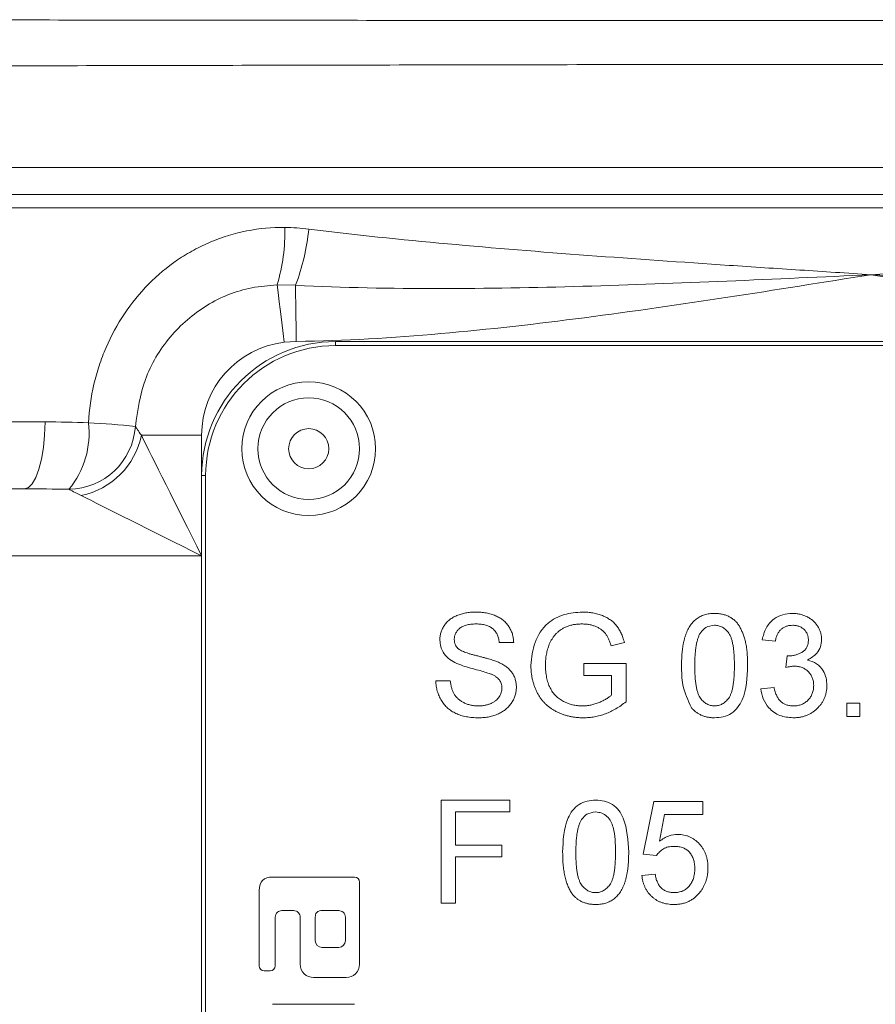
# Model space of a CAD drawing. Header units: millimetres. Extents: x -1 to 774, y -144 to 719.
# Tile 35 of 38: x 650 to 682, y 606 to 643. Entities that reach past the tile are written whole.
import ezdxf

# ---------------------------------------------------------------- set-up
doc = ezdxf.new("R2010")
doc.units = ezdxf.units.MM

msp = doc.modelspace()

# ---------------------------------------------------------------- linework, layer by layer
at = {"color": 7, "linetype": 'Continuous', "lineweight": 15}
for p, q in [((637.746, 637.287), (725.55, 637.287)), ((637.966, 636.287), (725.33, 636.287)), ((725.55, 635.787), (637.746, 635.787)), ((660.154, 632.892), (659.468, 632.907)), ((660.184, 630.792), (659.728, 630.762)), ((661.648, 630.787), (661.648, 630.637)), ((661.648, 630.787), (701.648, 630.787)), ((661.648, 630.787), (661.648, 630.787)), ((701.648, 630.637), (661.648, 630.637)), ((660.648, 629.287), (660.648, 629.287)), ((637.746, 627.787), (650.797, 627.787)), ((654.398, 627.287), (656.648, 627.287)), ((656.648, 625.787), (656.798, 625.787)), ((656.648, 585.787), (656.648, 625.787)), ((656.648, 625.787), (656.648, 585.787)), ((656.648, 625.787), (656.648, 625.787)), ((656.798, 625.787), (656.798, 585.787)), ((606.648, 625.287), (650.025, 625.287)), ((660.648, 624.287), (660.648, 624.287)), ((656.648, 622.787), (606.648, 622.787)), ((670.859, 620.242), (670.859, 620.242)), ((675.804, 620.193), (675.804, 620.193)), ((666.086, 619.667), (666.086, 619.667)), ((675.292, 619.929), (675.292, 619.929)), ((678.08, 619.6), (677.587, 619.65)), ((679.808, 619.658), (679.808, 619.658)), ((666.224, 619.327), (666.224, 619.327)), ((668.307, 619.551), (667.764, 619.551)), ((669.635, 619.482), (669.635, 619.482)), ((672.44, 619.552), (671.943, 619.427)), ((672.44, 619.552), (671.943, 619.427)), ((672.44, 619.552), (672.44, 619.552)), ((678.471, 618.613), (678.522, 619.057)), ((679.283, 618.895), (679.283, 618.895)), ((667.738, 618.811), (667.738, 618.811)), ((669.492, 618.713), (669.492, 618.713)), ((670.923, 618.761), (672.503, 618.761)), ((670.923, 618.317), (670.923, 618.761)), ((672.503, 618.761), (672.503, 617.337)), ((672.503, 618.761), (672.503, 617.337)), ((672.503, 618.761), (672.503, 618.761)), ((675.07, 618.687), (675.07, 618.687)), ((671.96, 618.317), (670.923, 618.317)), ((671.96, 617.587), (671.96, 618.317)), ((665.395, 618.12), (665.938, 618.12)), ((668.406, 617.88), (668.406, 617.88)), ((677.537, 617.823), (678.031, 617.873)), ((680.005, 617.945), (680.005, 617.945)), ((672.503, 617.337), (672.503, 617.337)), ((675.81, 617.182), (675.81, 617.182)), ((680.746, 617.28), (681.239, 617.28)), ((680.746, 616.787), (680.746, 617.28)), ((681.239, 617.28), (681.239, 616.787)), ((681.239, 617.28), (681.239, 616.787)), ((681.239, 617.28), (681.239, 617.28)), ((681.239, 616.787), (680.746, 616.787)), ((681.239, 616.787), (681.239, 616.787)), ((665.593, 613.664), (668.159, 613.664)), ((665.593, 609.814), (665.593, 613.664)), ((668.159, 613.664), (668.159, 613.22)), ((668.159, 613.664), (668.159, 613.22)), ((668.159, 613.664), (668.159, 613.664)), ((673.145, 611.641), (673.539, 613.615)), ((673.539, 613.615), (675.366, 613.615)), ((675.366, 613.615), (675.366, 613.122)), ((675.366, 613.615), (675.366, 613.122)), ((675.366, 613.615), (675.366, 613.615)), ((666.136, 613.22), (666.136, 611.986)), ((668.159, 613.22), (666.136, 613.22)), ((666.136, 613.22), (666.136, 611.986)), ((666.136, 613.22), (666.136, 613.22)), ((668.159, 613.22), (668.159, 613.22)), ((671.362, 613.22), (671.362, 613.22)), ((673.943, 613.122), (673.747, 612.124)), ((673.943, 613.122), (673.747, 612.124)), ((675.366, 613.122), (673.943, 613.122)), ((673.943, 613.122), (673.943, 613.122)), ((675.366, 613.122), (675.366, 613.122)), ((670.85, 612.956), (670.85, 612.956)), ((666.136, 611.986), (667.863, 611.986)), ((666.136, 611.986), (666.136, 611.986)), ((667.863, 611.986), (667.863, 611.542)), ((667.863, 611.986), (667.863, 611.542)), ((667.863, 611.986), (667.863, 611.986)), ((673.747, 612.124), (673.747, 612.124)), ((667.863, 611.542), (666.136, 611.542)), ((666.136, 611.542), (666.136, 609.814)), ((666.136, 611.542), (666.136, 609.814)), ((666.136, 611.542), (666.136, 611.542)), ((667.863, 611.542), (667.863, 611.542)), ((670.627, 611.715), (670.627, 611.715)), ((672.602, 611.713), (672.602, 611.713)), ((673.638, 611.591), (673.145, 611.641)), ((673.095, 610.851), (673.589, 610.9)), ((675.563, 611.135), (675.563, 611.135)), ((662.361, 610.787), (659.298, 610.787)), ((662.548, 607.537), (662.548, 610.6)), ((662.548, 610.6), (662.548, 610.6)), ((662.548, 607.537), (662.548, 610.6)), ((658.798, 610.287), (658.798, 607.475)), ((671.368, 610.209), (671.368, 610.209)), ((675.268, 610.232), (675.268, 610.232)), ((666.136, 609.814), (665.593, 609.814)), ((666.136, 609.814), (666.136, 609.814)), ((659.642, 609.537), (660.08, 609.537)), ((661.767, 609.537), (661.142, 609.537)), ((659.392, 607.475), (659.392, 609.287)), ((659.392, 609.287), (659.392, 609.287)), ((659.392, 607.475), (659.392, 609.287)), ((660.33, 609.287), (660.33, 607.537)), ((660.892, 609.287), (660.892, 609.287)), ((660.892, 609.287), (660.892, 608.412)), ((660.892, 609.287), (660.892, 608.412)), ((662.017, 608.412), (662.017, 609.287)), ((660.892, 608.412), (660.892, 608.412)), ((661.142, 608.162), (661.767, 608.162)), ((662.548, 607.537), (662.548, 607.537)), ((658.986, 607.287), (659.205, 607.287)), ((659.392, 607.475), (659.392, 607.475)), ((660.83, 607.037), (662.049, 607.037)), ((662.361, 606.037), (659.298, 606.037))]:
    msp.add_line(p, q, dxfattribs=at)
at = {"color": 8, "linetype": 'Continuous', "lineweight": 15}
msp.add_line((656.648, 627.287), (656.648, 625.787), dxfattribs=at)
at = {"color": 7, "linetype": 'Continuous', "lineweight": 15, "flags": 128}
for points in [[(659.468, 632.907), (659.49, 632.726), (659.516, 632.512), (659.546, 632.269), (659.578, 631.999), (659.613, 631.709), (659.651, 631.402), (659.689, 631.085), (659.728, 630.762)], [(660.154, 632.892), (660.157, 632.707), (660.16, 632.492), (660.163, 632.251), (660.167, 631.987), (660.171, 631.705), (660.175, 631.409), (660.179, 631.103), (660.184, 630.792)], [(650.025, 625.287), (650.176, 625.335), (650.321, 625.477), (650.454, 625.708), (650.571, 626.019), (650.667, 626.398), (650.738, 626.83), (650.782, 627.299), (650.797, 627.787)]]:
    msp.add_lwpolyline(points, dxfattribs=at)
at = {"color": 7, "linetype": 'Continuous', "lineweight": 15}
for radius in [2.5, 1.9, 0.75]:
    msp.add_circle((660.648, 626.787), radius, dxfattribs=at)
for centre, radius, start, end in [((652.693, 634.908), 7.065, 343.5486, 1.1732), ((652.825, 635.728), 7.859, 338.8438, 354.6182), ((661.648, 625.787), 5, 90, 179.9984), ((661.648, 625.787), 5, 90, 179.9984), ((660.148, 627.287), 3.5, 96.8968, 179.9984), ((661.648, 625.787), 4.85, 90, 179.9984), ((660.648, 626.787), 2.5, 90, 270), ((649.171, 627.364), 3.273, 320.2995, 6.9464), ((650.98, 598.439), 29.355, 83.7596, 87.1898), ((651.659, 627.791), 2.518, 270.6847, 356.1184), ((660.648, 626.787), 0.75, 270, 90), ((651.556, 627.88), 2.904, 281.7765, 348.2239)]:
    msp.add_arc(centre, radius, start, end, dxfattribs=at)
for major_axis, ratio, start_param, end_param in [((-2.5, 5), 0.000011, 4.712383, 5.832153), ((5, -2.5), 0.000006, 1.570785, 2.690555)]:
    msp.add_ellipse((656.648, 622.787), major_axis=major_axis, ratio=ratio, start_param=start_param, end_param=end_param, dxfattribs=at)
for points, knots in [([(638.117, 642.81), (638.117, 642.81), (641.464, 642.81), (648.272, 642.801), (659.009, 642.79), (670.04, 642.778), (681.226, 642.772), (692.418, 642.777), (703.468, 642.788), (712.576, 642.799), (719.765, 642.805), (723.401, 642.81), (725.179, 642.81), (725.179, 642.81)], [0, 0, 0, 0, 0.000001, 0.122979, 0.246959, 0.371334, 0.495302, 0.619275, 0.743655, 0.867641, 0.93382, 0.999999, 1, 1, 1, 1]), ([(725.55, 641.061), (725.443, 641.065), (725.336, 641.063), (725.121, 641.064), (724.799, 641.064), (724.045, 641.066), (722.532, 641.069), (721.223, 641.071), (718.589, 641.077), (716.812, 641.08), (713.217, 641.088), (711.404, 641.092), (707.767, 641.1), (705.94, 641.104), (700.431, 641.116), (696.724, 641.125), (689.239, 641.137), (685.463, 641.139), (679.743, 641.139), (677.841, 641.138), (674.06, 641.135), (672.179, 641.133), (666.563, 641.124), (662.856, 641.116), (655.515, 641.1), (651.881, 641.092), (646.487, 641.08), (644.709, 641.077), (642.074, 641.071), (641.201, 641.07), (639.899, 641.067), (639.251, 641.066), (638.497, 641.064), (638.175, 641.064), (637.961, 641.063), (637.853, 641.065), (637.746, 641.061)], [0, 0, 0, 0, 0.003906, 0.003906, 0.007813, 0.015625, 0.03125, 0.0625, 0.0625, 0.125, 0.125, 0.1875, 0.1875, 0.25, 0.25, 0.375, 0.375, 0.5, 0.5, 0.5625, 0.5625, 0.625, 0.625, 0.75, 0.75, 0.875, 0.875, 0.9375, 0.9375, 0.96875, 0.96875, 0.984375, 0.992188, 0.996094, 0.996094, 1, 1, 1, 1]), ([(652.42, 627.759), (652.447, 628.247), (652.516, 628.724), (652.681, 629.427), (652.746, 629.659), (652.897, 630.117), (652.983, 630.345), (653.269, 631.008), (653.497, 631.428), (654.026, 632.219), (654.332, 632.595), (654.997, 633.27), (655.359, 633.572), (655.945, 633.97), (656.149, 634.095), (656.565, 634.321), (656.777, 634.422), (657.426, 634.694), (657.875, 634.831), (658.806, 635.014), (659.28, 635.058), (659.756, 635.053)], [0, 0, 0, 0, 0.125, 0.125, 0.1875, 0.1875, 0.25, 0.25, 0.375, 0.375, 0.5, 0.5, 0.625, 0.625, 0.6875, 0.6875, 0.75, 0.75, 0.875, 0.875, 1, 1, 1, 1]), ([(660.649, 634.991), (662.367, 634.771), (664.097, 634.596), (667.574, 634.279), (669.322, 634.139), (672.832, 633.877), (674.591, 633.754), (677.234, 633.576), (678.116, 633.518), (679.882, 633.402), (680.766, 633.344), (681.648, 633.287)], [0, 0, 0, 0, 0.25, 0.25, 0.5, 0.5, 0.75, 0.75, 0.875, 0.875, 1, 1, 1, 1]), ([(702.648, 634.991), (700.93, 634.771), (699.2, 634.596), (695.721, 634.279), (693.971, 634.139), (690.464, 633.877), (688.706, 633.754), (685.181, 633.517), (683.413, 633.402), (681.648, 633.287)], [0, 0, 0, 0, 0.25, 0.25, 0.5, 0.5, 0.75, 0.75, 1, 1, 1, 1]), ([(660.154, 632.892), (661.938, 632.798), (663.726, 632.768), (667.307, 632.769), (669.098, 632.802), (674.473, 632.953), (678.061, 633.121), (681.648, 633.287)], [0, 0, 0, 0, 0.25, 0.25, 0.5, 0.5, 1, 1, 1, 1]), ([(660.184, 630.792), (661.987, 630.818), (663.785, 630.928), (667.376, 631.243), (669.167, 631.448), (674.529, 632.145), (678.09, 632.717), (681.648, 633.287)], [0, 0, 0, 0, 0.25, 0.25, 0.5, 0.5, 1, 1, 1, 1]), ([(703.113, 630.792), (701.31, 630.818), (699.512, 630.928), (695.92, 631.243), (694.13, 631.448), (688.767, 632.145), (685.206, 632.717), (681.648, 633.287)], [0, 0, 0, 0, 0.25, 0.25, 0.5, 0.5, 1, 1, 1, 1]), ([(703.143, 632.892), (701.358, 632.798), (699.57, 632.768), (695.99, 632.769), (694.199, 632.802), (688.824, 632.953), (685.236, 633.121), (681.648, 633.287)], [0, 0, 0, 0, 0.25, 0.25, 0.5, 0.5, 1, 1, 1, 1]), ([(659.468, 632.907), (659.15, 632.881), (658.233, 632.805), (656.79, 632.218), (655.4, 631.019), (654.437, 629.424), (654.259, 628.215), (654.171, 627.621)], [0, 0, 0, 0, 0.117282, 0.337682, 0.559397, 0.783402, 1, 1, 1, 1]), ([(654.171, 627.621), (654.186, 627.598), (654.215, 627.555), (654.292, 627.441), (654.34, 627.37), (654.398, 627.287)], [0, 0, 0, 0, 0.5, 0.5, 1, 1, 1, 1]), ([(652.148, 625.037), (652.039, 625.091), (651.943, 625.141), (651.783, 625.224), (651.721, 625.256), (651.689, 625.273)], [0, 0, 0, 0, 0.5, 0.5, 1, 1, 1, 1]), ([(665.543, 619.632), (665.545, 619.68), (665.549, 619.775), (665.581, 619.914), (665.633, 620.048), (665.692, 620.155), (665.749, 620.236), (665.797, 620.293), (665.85, 620.346), (665.907, 620.397), (665.969, 620.442), (666.036, 620.485), (666.108, 620.522), (666.209, 620.569), (666.345, 620.616), (666.515, 620.657), (666.695, 620.681), (666.817, 620.685), (666.88, 620.686)], [0, 0, 0, 0, 0.075004, 0.149181, 0.223688, 0.300994, 0.340157, 0.3792, 0.41838, 0.458213, 0.498414, 0.540041, 0.582197, 0.626177, 0.715844, 0.807363, 0.901624, 1, 1, 1, 1]), ([(666.88, 620.686), (666.948, 620.685), (667.081, 620.682), (667.275, 620.656), (667.456, 620.614), (667.597, 620.564), (667.703, 620.515), (667.777, 620.476), (667.845, 620.431), (667.911, 620.384), (667.97, 620.331), (668.025, 620.275), (668.076, 620.215), (668.136, 620.13), (668.2, 620.015), (668.258, 619.869), (668.295, 619.713), (668.303, 619.605), (668.307, 619.551)], [0, 0, 0, 0, 0.100466, 0.195252, 0.285963, 0.372854, 0.414893, 0.456093, 0.495977, 0.535375, 0.574141, 0.6123, 0.650859, 0.689287, 0.765819, 0.842414, 0.919944, 1, 1, 1, 1]), ([(668.949, 618.693), (668.978, 618.985), (669.035, 619.566), (669.497, 620.281), (670.182, 620.636), (670.64, 620.67), (670.869, 620.686)], [0, 0, 0, 0, 0.2803442, 0.5593084, 0.7793159, 1, 1, 1, 1]), ([(670.869, 620.686), (670.937, 620.685), (671.07, 620.682), (671.264, 620.656), (671.448, 620.614), (671.621, 620.556), (671.779, 620.482), (671.922, 620.396), (672.046, 620.295), (672.153, 620.18), (672.243, 620.047), (672.321, 619.899), (672.389, 619.732), (672.422, 619.613), (672.44, 619.552)], [0, 0, 0, 0, 0.095887, 0.188105, 0.276649, 0.363159, 0.445947, 0.524102, 0.598915, 0.671865, 0.746233, 0.824937, 0.909424, 1, 1, 1, 1]), ([(670.869, 620.686), (670.937, 620.685), (671.07, 620.682), (671.264, 620.656), (671.448, 620.614), (671.621, 620.556), (671.779, 620.482), (671.922, 620.396), (672.046, 620.295), (672.153, 620.18), (672.243, 620.047), (672.321, 619.899), (672.389, 619.732), (672.422, 619.613), (672.44, 619.552)], [0, 0, 0, 0, 0.095887, 0.188105, 0.276649, 0.363159, 0.445947, 0.524102, 0.598915, 0.671865, 0.746233, 0.824937, 0.909424, 1, 1, 1, 1]), ([(674.576, 618.686), (674.576, 618.741), (674.577, 618.848), (674.583, 619.006), (674.594, 619.156), (674.61, 619.298), (674.628, 619.432), (674.653, 619.558), (674.68, 619.677), (674.712, 619.787), (674.749, 619.89), (674.789, 619.987), (674.835, 620.076), (674.883, 620.16), (674.938, 620.236), (674.995, 620.307), (675.057, 620.37), (675.123, 620.426), (675.194, 620.476), (675.269, 620.519), (675.348, 620.556), (675.432, 620.585), (675.52, 620.608), (675.613, 620.625), (675.71, 620.635), (675.776, 620.636), (675.81, 620.637)], [0.0000051, 0.0000051, 0.0000051, 0.0000051, 0.0631062, 0.1235985, 0.1809501, 0.2352307, 0.2870632, 0.3362765, 0.3826221, 0.426568, 0.4681611, 0.5081947, 0.5465685, 0.5834354, 0.6191864, 0.6535424, 0.6873215, 0.7205832, 0.753387, 0.7864126, 0.8195276, 0.8535644, 0.8883229, 0.9240058, 0.9613554, 1, 1, 1, 1]), ([(675.81, 620.637), (675.859, 620.635), (675.957, 620.633), (676.098, 620.609), (676.232, 620.57), (676.357, 620.517), (676.472, 620.448), (676.575, 620.365), (676.663, 620.267), (676.739, 620.156), (676.805, 620.032), (676.863, 619.896), (676.915, 619.747), (676.954, 619.614), (676.98, 619.5), (676.997, 619.405), (677.012, 619.303), (677.023, 619.193), (677.033, 619.077), (677.039, 618.953), (677.043, 618.822), (677.044, 618.732), (677.044, 618.686)], [0, 0, 0, 0, 0.0567196, 0.111428, 0.1642711, 0.2163343, 0.2672832, 0.3174123, 0.3673221, 0.4182222, 0.4714117, 0.5279685, 0.5880589, 0.6522075, 0.6864152, 0.7232779, 0.7626212, 0.8047464, 0.8494585, 0.8967198, 0.946894, 0.9999949, 0.9999949, 0.9999949, 0.9999949]), ([(677.587, 619.65), (677.625, 619.799), (677.7, 620.098), (677.991, 620.431), (678.35, 620.612), (678.592, 620.629), (678.713, 620.637)], [0, 0, 0, 0, 0.2802828, 0.559526, 0.779573, 1, 1, 1, 1]), ([(678.713, 620.637), (678.763, 620.635), (678.862, 620.632), (679.007, 620.606), (679.146, 620.566), (679.278, 620.508), (679.399, 620.436), (679.506, 620.352), (679.598, 620.254), (679.674, 620.146), (679.733, 620.03), (679.777, 619.909), (679.803, 619.785), (679.806, 619.7), (679.808, 619.658)], [0, 0, 0, 0, 0.092037, 0.180974, 0.269397, 0.357388, 0.443619, 0.526488, 0.607493, 0.688023, 0.767897, 0.845559, 0.922544, 1, 1, 1, 1]), ([(678.713, 620.637), (678.763, 620.635), (678.862, 620.632), (679.007, 620.606), (679.146, 620.566), (679.278, 620.508), (679.399, 620.436), (679.506, 620.352), (679.598, 620.254), (679.674, 620.146), (679.733, 620.03), (679.777, 619.909), (679.803, 619.785), (679.806, 619.7), (679.808, 619.658)], [0, 0, 0, 0, 0.092037, 0.180974, 0.269397, 0.357388, 0.443619, 0.526488, 0.607493, 0.688023, 0.767897, 0.845559, 0.922544, 1, 1, 1, 1]), ([(666.901, 620.242), (666.867, 620.242), (666.801, 620.241), (666.705, 620.232), (666.616, 620.22), (666.535, 620.201), (666.46, 620.179), (666.394, 620.149), (666.334, 620.115), (666.281, 620.075), (666.236, 620.032), (666.195, 619.987), (666.162, 619.938), (666.133, 619.889), (666.113, 619.836), (666.097, 619.782), (666.088, 619.725), (666.087, 619.687), (666.086, 619.667)], [0, 0, 0, 0, 0.091514, 0.1771487, 0.2571169, 0.3312093, 0.4003972, 0.4650745, 0.5260808, 0.5845524, 0.6405096, 0.6946094, 0.7465128, 0.7970256, 0.8473552, 0.8974352, 0.9476472, 0.9999908, 0.9999908, 0.9999908, 0.9999908]), ([(667.764, 619.551), (667.761, 619.579), (667.755, 619.633), (667.736, 619.71), (667.714, 619.783), (667.686, 619.851), (667.653, 619.913), (667.614, 619.97), (667.569, 620.022), (667.52, 620.069), (667.464, 620.11), (667.402, 620.146), (667.333, 620.176), (667.259, 620.199), (667.178, 620.219), (667.092, 620.233), (666.998, 620.24), (666.934, 620.241), (666.901, 620.242)], [0, 0, 0, 0, 0.067141, 0.13151, 0.192639, 0.251148, 0.307587, 0.363434, 0.418097, 0.472611, 0.528168, 0.585513, 0.645327, 0.708015, 0.774483, 0.844974, 0.920421, 1, 1, 1, 1]), ([(670.859, 620.242), (670.805, 620.241), (670.698, 620.238), (670.545, 620.219), (670.403, 620.186), (670.273, 620.139), (670.155, 620.082), (670.047, 620.018), (669.952, 619.944), (669.87, 619.861), (669.799, 619.773), (669.735, 619.68), (669.68, 619.583), (669.65, 619.516), (669.635, 619.482)], [0, 0, 0, 0, 0.106836, 0.206848, 0.301052, 0.39045, 0.47562, 0.55658, 0.634068, 0.709191, 0.782918, 0.855753, 0.927794, 1, 1, 1, 1]), ([(670.859, 620.242), (670.805, 620.241), (670.698, 620.238), (670.545, 620.219), (670.403, 620.186), (670.273, 620.139), (670.155, 620.082), (670.047, 620.018), (669.952, 619.944), (669.87, 619.861), (669.799, 619.773), (669.735, 619.68), (669.68, 619.583), (669.65, 619.516), (669.635, 619.482)], [0, 0, 0, 0, 0.106836, 0.206848, 0.301052, 0.39045, 0.47562, 0.55658, 0.634068, 0.709191, 0.782918, 0.855753, 0.927794, 1, 1, 1, 1]), ([(671.943, 619.427), (671.929, 619.473), (671.901, 619.56), (671.852, 619.682), (671.798, 619.788), (671.737, 619.881), (671.665, 619.961), (671.581, 620.031), (671.484, 620.094), (671.375, 620.146), (671.256, 620.189), (671.129, 620.22), (670.996, 620.239), (670.906, 620.241), (670.859, 620.242)], [0.0000074, 0.0000074, 0.0000074, 0.0000074, 0.097054, 0.1853973, 0.2658002, 0.3390707, 0.409561, 0.4831495, 0.5600415, 0.6423055, 0.7281803, 0.8161401, 0.9061156, 1, 1, 1, 1]), ([(675.804, 620.193), (675.691, 620.177), (675.487, 620.149), (675.352, 619.996), (675.292, 619.929)], [0, 0, 0, 0, 0.558341, 1, 1, 1, 1]), ([(676.55, 618.687), (676.55, 618.76), (676.549, 618.899), (676.539, 619.097), (676.523, 619.277), (676.501, 619.438), (676.472, 619.58), (676.437, 619.703), (676.396, 619.807), (676.346, 619.893), (676.291, 619.964), (676.233, 620.025), (676.172, 620.077), (676.105, 620.119), (676.036, 620.153), (675.962, 620.176), (675.885, 620.19), (675.832, 620.192), (675.804, 620.193)], [0, 0, 0, 0, 0.115634, 0.221551, 0.317061, 0.403168, 0.480202, 0.547673, 0.607062, 0.658681, 0.705753, 0.75012, 0.792591, 0.833879, 0.874776, 0.915623, 0.956879, 1, 1, 1, 1]), ([(678.728, 620.193), (678.687, 620.191), (678.607, 620.188), (678.493, 620.159), (678.389, 620.113), (678.313, 620.058), (678.258, 620.006), (678.221, 619.962), (678.188, 619.913), (678.159, 619.859), (678.133, 619.801), (678.111, 619.739), (678.093, 619.671), (678.085, 619.624), (678.08, 619.6)], [0, 0, 0, 0, 0.127797, 0.246795, 0.362284, 0.477652, 0.536237, 0.59559, 0.656344, 0.719085, 0.784349, 0.852876, 0.924551, 1, 1, 1, 1]), ([(679.314, 619.642), (679.314, 619.662), (679.313, 619.7), (679.305, 619.756), (679.292, 619.809), (679.274, 619.86), (679.251, 619.908), (679.223, 619.954), (679.19, 619.998), (679.151, 620.038), (679.109, 620.074), (679.063, 620.105), (679.015, 620.133), (678.963, 620.154), (678.909, 620.173), (678.851, 620.183), (678.791, 620.192), (678.749, 620.192), (678.728, 620.193)], [0, 0, 0, 0, 0.065055, 0.127229, 0.18801, 0.246984, 0.306666, 0.365782, 0.426171, 0.487872, 0.549751, 0.611203, 0.672846, 0.734955, 0.797976, 0.862556, 0.929817, 1, 1, 1, 1]), ([(666.112, 618.8), (666.025, 618.849), (665.852, 618.947), (665.606, 619.218), (665.567, 619.475), (665.543, 619.632)], [0, 0, 0, 0, 0.281453, 0.562349, 1, 1, 1, 1]), ([(666.086, 619.667), (666.093, 619.596), (666.105, 619.467), (666.188, 619.37), (666.224, 619.327)], [0, 0, 0, 0, 0.559644, 1, 1, 1, 1]), ([(666.086, 619.667), (666.093, 619.596), (666.105, 619.467), (666.188, 619.37), (666.224, 619.327)], [0, 0, 0, 0, 0.559644, 1, 1, 1, 1]), ([(675.292, 619.929), (675.274, 619.898), (675.235, 619.833), (675.192, 619.721), (675.154, 619.592), (675.122, 619.445), (675.099, 619.281), (675.081, 619.099), (675.072, 618.899), (675.07, 618.76), (675.07, 618.687)], [0.000008, 0.000008, 0.000008, 0.000008, 0.0838887, 0.1771553, 0.2825157, 0.3999935, 0.5294874, 0.6727998, 0.8295345, 1, 1, 1, 1]), ([(675.292, 619.929), (675.274, 619.898), (675.235, 619.833), (675.192, 619.721), (675.154, 619.592), (675.122, 619.445), (675.099, 619.281), (675.081, 619.099), (675.072, 618.899), (675.07, 618.76), (675.07, 618.687)], [0.000008, 0.000008, 0.000008, 0.000008, 0.0838887, 0.1771553, 0.2825157, 0.3999935, 0.5294874, 0.6727998, 0.8295345, 1, 1, 1, 1]), ([(678.593, 619.052), (678.638, 619.054), (678.727, 619.057), (678.857, 619.085), (678.979, 619.131), (679.075, 619.183), (679.144, 619.234), (679.191, 619.277), (679.228, 619.327), (679.26, 619.38), (679.284, 619.439), (679.302, 619.502), (679.312, 619.571), (679.314, 619.618), (679.314, 619.642)], [0, 0, 0, 0, 0.129144, 0.254767, 0.378248, 0.503463, 0.565012, 0.624901, 0.683662, 0.742754, 0.802503, 0.865204, 0.930696, 1, 1, 1, 1]), ([(679.808, 619.658), (679.799, 619.567), (679.782, 619.383), (679.615, 619.088), (679.408, 618.968), (679.283, 618.895)], [0, 0, 0, 0, 0.280503, 0.561017, 1, 1, 1, 1]), ([(679.808, 619.658), (679.799, 619.567), (679.782, 619.383), (679.615, 619.088), (679.408, 618.968), (679.283, 618.895)], [0, 0, 0, 0, 0.280503, 0.561017, 1, 1, 1, 1]), ([(666.224, 619.327), (666.238, 619.316), (666.267, 619.291), (666.322, 619.257), (666.39, 619.224), (666.472, 619.19), (666.568, 619.156), (666.676, 619.122), (666.799, 619.087), (666.932, 619.054), (667.066, 619.021), (667.193, 618.987), (667.31, 618.956), (667.415, 618.924), (667.512, 618.896), (667.596, 618.866), (667.671, 618.839), (667.717, 618.82), (667.738, 618.811)], [0, 0, 0, 0, 0.032743, 0.07241, 0.119612, 0.174674, 0.237347, 0.308355, 0.387633, 0.475252, 0.563336, 0.645141, 0.720208, 0.789275, 0.851496, 0.90733, 0.956968, 1, 1, 1, 1]), ([(666.224, 619.327), (666.238, 619.316), (666.267, 619.291), (666.322, 619.257), (666.39, 619.224), (666.472, 619.19), (666.568, 619.156), (666.676, 619.122), (666.799, 619.087), (666.932, 619.054), (667.066, 619.021), (667.193, 618.987), (667.31, 618.956), (667.415, 618.924), (667.512, 618.896), (667.596, 618.866), (667.671, 618.839), (667.717, 618.82), (667.738, 618.811)], [0, 0, 0, 0, 0.032743, 0.07241, 0.119612, 0.174674, 0.237347, 0.308355, 0.387633, 0.475252, 0.563336, 0.645141, 0.720208, 0.789275, 0.851496, 0.90733, 0.956968, 1, 1, 1, 1]), ([(669.635, 619.482), (669.613, 619.422), (669.569, 619.301), (669.524, 619.112), (669.497, 618.915), (669.494, 618.781), (669.492, 618.713)], [0, 0, 0, 0, 0.242964, 0.490227, 0.740699, 1, 1, 1, 1]), ([(669.635, 619.482), (669.613, 619.422), (669.569, 619.301), (669.524, 619.112), (669.497, 618.915), (669.494, 618.781), (669.492, 618.713)], [0, 0, 0, 0, 0.242964, 0.490227, 0.740699, 1, 1, 1, 1]), ([(678.522, 619.057), (678.535, 619.056), (678.559, 619.053), (678.582, 619.052), (678.593, 619.052)], [0, 0, 0, 0, 0.566041, 1, 1, 1, 1]), ([(679.283, 618.895), (679.399, 618.857), (679.631, 618.781), (679.869, 618.523), (679.989, 618.232), (680, 618.041), (680.005, 617.945)], [0, 0, 0, 0, 0.279868, 0.55917, 0.779371, 1, 1, 1, 1]), ([(667.453, 618.373), (667.301, 618.422), (667.051, 618.503), (666.695, 618.593), (666.397, 618.677), (666.207, 618.759), (666.112, 618.8)], [0, 0, 0, 0, 0.33995, 0.5600308, 0.7800845, 1, 1, 1, 1]), ([(667.738, 618.811), (667.766, 618.798), (667.82, 618.773), (667.897, 618.73), (667.969, 618.686), (668.035, 618.637), (668.096, 618.588), (668.151, 618.536), (668.2, 618.48), (668.258, 618.404), (668.318, 618.302), (668.369, 618.169), (668.401, 618.027), (668.404, 617.93), (668.406, 617.88)], [0, 0, 0, 0, 0.074947, 0.147108, 0.21641, 0.282932, 0.347218, 0.409379, 0.469396, 0.528959, 0.644563, 0.759868, 0.877692, 1, 1, 1, 1]), ([(667.738, 618.811), (667.766, 618.798), (667.82, 618.773), (667.897, 618.73), (667.969, 618.686), (668.035, 618.637), (668.096, 618.588), (668.151, 618.536), (668.2, 618.48), (668.258, 618.404), (668.318, 618.302), (668.369, 618.169), (668.401, 618.027), (668.404, 617.93), (668.406, 617.88)], [0, 0, 0, 0, 0.074947, 0.147108, 0.21641, 0.282932, 0.347218, 0.409379, 0.469396, 0.528959, 0.644563, 0.759868, 0.877692, 1, 1, 1, 1]), ([(670.912, 616.738), (670.865, 616.738), (670.773, 616.74), (670.636, 616.752), (670.502, 616.77), (670.372, 616.796), (670.245, 616.83), (670.121, 616.872), (670, 616.922), (669.884, 616.977), (669.772, 617.041), (669.666, 617.11), (669.567, 617.188), (669.476, 617.272), (669.393, 617.363), (669.315, 617.46), (669.246, 617.565), (669.183, 617.675), (669.128, 617.79), (669.08, 617.91), (669.041, 618.032), (669.006, 618.158), (668.981, 618.287), (668.962, 618.42), (668.951, 618.555), (668.95, 618.647), (668.949, 618.693)], [0, 0, 0, 0, 0.0447005, 0.0887991, 0.1319166, 0.1742316, 0.2163886, 0.2580767, 0.2997034, 0.3413308, 0.3824545, 0.4230569, 0.4629621, 0.5026192, 0.5419273, 0.5816389, 0.6216935, 0.6622659, 0.7033413, 0.7443247, 0.7856229, 0.8270647, 0.8693314, 0.9119599, 0.9555463, 0.9999968, 0.9999968, 0.9999968, 0.9999968]), ([(669.492, 618.713), (669.492, 618.672), (669.493, 618.59), (669.502, 618.47), (669.514, 618.355), (669.534, 618.246), (669.557, 618.141), (669.588, 618.042), (669.622, 617.948), (669.663, 617.859), (669.709, 617.776), (669.759, 617.697), (669.815, 617.626), (669.875, 617.558), (669.941, 617.497), (670.011, 617.441), (670.087, 617.392), (670.193, 617.333), (670.332, 617.272), (670.506, 617.22), (670.684, 617.187), (670.805, 617.184), (670.866, 617.182)], [0, 0, 0, 0, 0.05354, 0.105216, 0.154442, 0.202086, 0.247856, 0.292388, 0.335046, 0.376888, 0.417553, 0.457242, 0.496106, 0.534716, 0.573061, 0.611404, 0.649805, 0.689153, 0.767429, 0.84437, 0.921569, 1, 1, 1, 1]), ([(674.95, 617.108), (674.819, 617.388), (674.583, 617.89), (674.578, 618.442), (674.576, 618.686)], [0, 0, 0, 0, 0.557966, 1, 1, 1, 1]), ([(675.07, 618.687), (675.07, 618.613), (675.071, 618.471), (675.081, 618.269), (675.098, 618.086), (675.12, 617.924), (675.149, 617.781), (675.186, 617.658), (675.228, 617.554), (675.28, 617.471), (675.336, 617.402), (675.394, 617.344), (675.456, 617.294), (675.52, 617.252), (675.588, 617.221), (675.66, 617.198), (675.734, 617.185), (675.784, 617.183), (675.81, 617.182)], [0, 0, 0, 0, 0.118406, 0.226654, 0.324092, 0.411705, 0.489026, 0.556909, 0.616233, 0.667349, 0.713512, 0.757697, 0.799493, 0.839976, 0.879886, 0.919149, 0.959227, 1, 1, 1, 1]), ([(675.07, 618.687), (675.07, 618.613), (675.071, 618.471), (675.081, 618.269), (675.098, 618.086), (675.12, 617.924), (675.149, 617.781), (675.186, 617.658), (675.228, 617.554), (675.28, 617.471), (675.336, 617.402), (675.394, 617.344), (675.456, 617.294), (675.52, 617.252), (675.588, 617.221), (675.66, 617.198), (675.734, 617.185), (675.784, 617.183), (675.81, 617.182)], [0, 0, 0, 0, 0.118406, 0.226654, 0.324092, 0.411705, 0.489026, 0.556909, 0.616233, 0.667349, 0.713512, 0.757697, 0.799493, 0.839976, 0.879886, 0.919149, 0.959227, 1, 1, 1, 1]), ([(675.81, 617.182), (675.835, 617.183), (675.886, 617.185), (675.96, 617.198), (676.031, 617.222), (676.099, 617.253), (676.164, 617.294), (676.225, 617.345), (676.284, 617.403), (676.34, 617.472), (676.392, 617.556), (676.433, 617.66), (676.47, 617.782), (676.5, 617.925), (676.522, 618.087), (676.539, 618.269), (676.549, 618.472), (676.55, 618.613), (676.55, 618.687)], [0, 0, 0, 0, 0.040786, 0.080878, 0.120281, 0.160204, 0.200481, 0.242551, 0.28675, 0.333247, 0.38438, 0.443724, 0.51163, 0.588977, 0.676211, 0.773681, 0.881555, 1, 1, 1, 1]), ([(677.044, 618.686), (677.029, 618.242), (677.01, 617.687), (676.684, 617.115), (676.444, 616.887), (676.137, 616.756), (675.919, 616.744), (675.81, 616.738)], [0, 0, 0, 0, 0.499101, 0.624458, 0.749556, 0.874665, 1, 1, 1, 1]), ([(678.79, 618.666), (678.767, 618.665), (678.719, 618.664), (678.643, 618.653), (678.559, 618.637), (678.501, 618.621), (678.471, 618.613)], [0, 0, 0, 0, 0.209398, 0.446747, 0.708279, 1, 1, 1, 1]), ([(679.512, 617.949), (679.511, 617.975), (679.51, 618.025), (679.5, 618.097), (679.485, 618.167), (679.462, 618.233), (679.434, 618.296), (679.398, 618.355), (679.357, 618.412), (679.309, 618.463), (679.257, 618.511), (679.2, 618.552), (679.141, 618.587), (679.077, 618.616), (679.01, 618.638), (678.94, 618.655), (678.866, 618.664), (678.816, 618.665), (678.79, 618.666)], [0, 0, 0, 0, 0.067059, 0.131285, 0.193684, 0.254469, 0.31474, 0.375445, 0.435955, 0.498236, 0.560518, 0.621574, 0.681935, 0.742822, 0.804248, 0.867457, 0.932265, 1, 1, 1, 1]), ([(667.863, 617.854), (667.862, 617.881), (667.86, 617.936), (667.841, 618.015), (667.812, 618.088), (667.77, 618.157), (667.714, 618.22), (667.641, 618.276), (667.554, 618.33), (667.488, 618.358), (667.453, 618.373)], [0, 0, 0, 0, 0.11776, 0.230399, 0.34065, 0.451425, 0.567736, 0.696971, 0.839448, 1, 1, 1, 1]), ([(667.008, 616.738), (666.966, 616.738), (666.884, 616.739), (666.763, 616.746), (666.647, 616.76), (666.537, 616.776), (666.432, 616.8), (666.332, 616.827), (666.237, 616.861), (666.147, 616.898), (666.063, 616.942), (665.982, 616.989), (665.908, 617.043), (665.836, 617.1), (665.771, 617.164), (665.71, 617.233), (665.653, 617.306), (665.602, 617.385), (665.556, 617.467), (665.514, 617.552), (665.48, 617.64), (665.451, 617.731), (665.428, 617.824), (665.411, 617.92), (665.399, 618.019), (665.396, 618.086), (665.395, 618.12)], [0, 0, 0, 0, 0.052497, 0.103156, 0.151447, 0.198037, 0.242883, 0.28632, 0.327975, 0.368524, 0.407985, 0.446974, 0.485306, 0.523528, 0.561559, 0.59988, 0.63846, 0.677758, 0.71726, 0.756579, 0.796045, 0.83556, 0.875703, 0.916256, 0.957756, 1, 1, 1, 1]), ([(665.938, 618.12), (665.944, 618.071), (665.956, 617.977), (665.988, 617.845), (666.028, 617.725), (666.082, 617.619), (666.148, 617.523), (666.23, 617.438), (666.328, 617.364), (666.441, 617.3), (666.565, 617.247), (666.698, 617.209), (666.838, 617.186), (666.935, 617.183), (666.984, 617.182)], [0, 0, 0, 0, 0.093813, 0.180221, 0.26041, 0.334687, 0.407066, 0.481435, 0.559272, 0.642466, 0.728537, 0.815944, 0.906018, 1, 1, 1, 1]), ([(666.984, 617.182), (667.027, 617.183), (667.112, 617.184), (667.235, 617.203), (667.35, 617.231), (667.457, 617.271), (667.552, 617.321), (667.637, 617.378), (667.707, 617.447), (667.764, 617.522), (667.808, 617.602), (667.839, 617.685), (667.86, 617.769), (667.862, 617.825), (667.863, 617.854)], [0, 0, 0, 0, 0.105629, 0.205337, 0.301212, 0.393306, 0.480736, 0.562849, 0.641019, 0.717707, 0.791768, 0.86252, 0.931748, 1, 1, 1, 1]), ([(668.406, 617.88), (668.404, 617.829), (668.4, 617.729), (668.366, 617.582), (668.312, 617.439), (668.248, 617.326), (668.189, 617.24), (668.138, 617.178), (668.083, 617.12), (668.023, 617.066), (667.958, 617.015), (667.889, 616.968), (667.815, 616.925), (667.71, 616.873), (667.569, 616.818), (667.391, 616.771), (667.203, 616.743), (667.074, 616.739), (667.008, 616.738)], [0, 0, 0, 0, 0.074812, 0.1489, 0.223876, 0.301296, 0.34089, 0.380334, 0.420119, 0.45994, 0.500819, 0.541892, 0.584422, 0.62806, 0.717242, 0.807928, 0.90193, 1, 1, 1, 1]), ([(678.735, 616.738), (678.567, 616.753), (678.232, 616.783), (677.843, 617.069), (677.603, 617.433), (677.559, 617.693), (677.537, 617.823)], [0, 0, 0, 0, 0.279893, 0.559246, 0.779454, 1, 1, 1, 1]), ([(678.031, 617.873), (678.038, 617.843), (678.05, 617.786), (678.075, 617.703), (678.101, 617.627), (678.131, 617.558), (678.165, 617.495), (678.201, 617.438), (678.24, 617.388), (678.283, 617.343), (678.329, 617.305), (678.378, 617.272), (678.432, 617.244), (678.489, 617.22), (678.55, 617.204), (678.614, 617.191), (678.682, 617.183), (678.729, 617.182), (678.753, 617.182)], [0, 0, 0, 0, 0.082554, 0.159736, 0.233119, 0.301668, 0.365757, 0.426433, 0.484172, 0.539528, 0.593126, 0.647011, 0.701401, 0.756557, 0.813868, 0.873077, 0.934972, 1, 1, 1, 1]), ([(680.005, 617.945), (680.004, 617.904), (680.003, 617.822), (679.985, 617.703), (679.957, 617.588), (679.917, 617.478), (679.867, 617.373), (679.804, 617.272), (679.731, 617.177), (679.647, 617.087), (679.555, 617.006), (679.456, 616.933), (679.35, 616.873), (679.238, 616.823), (679.121, 616.785), (678.998, 616.757), (678.869, 616.741), (678.78, 616.739), (678.735, 616.738)], [0.0000056, 0.0000056, 0.0000056, 0.0000056, 0.0635045, 0.1248068, 0.1849235, 0.2443804, 0.3037799, 0.3635962, 0.4248401, 0.4878537, 0.5515048, 0.6138532, 0.6756349, 0.7377324, 0.8004137, 0.8646561, 0.9309833, 1, 1, 1, 1]), ([(680.005, 617.945), (680.004, 617.904), (680.003, 617.822), (679.985, 617.703), (679.957, 617.588), (679.917, 617.478), (679.867, 617.373), (679.804, 617.272), (679.731, 617.177), (679.647, 617.087), (679.555, 617.006), (679.456, 616.933), (679.35, 616.873), (679.238, 616.823), (679.121, 616.785), (678.998, 616.757), (678.869, 616.741), (678.78, 616.739), (678.735, 616.738)], [0.0000056, 0.0000056, 0.0000056, 0.0000056, 0.0635045, 0.1248068, 0.1849235, 0.2443804, 0.3037799, 0.3635962, 0.4248401, 0.4878537, 0.5515048, 0.6138532, 0.6756349, 0.7377324, 0.8004137, 0.8646561, 0.9309833, 1, 1, 1, 1]), ([(678.753, 617.182), (678.781, 617.182), (678.836, 617.183), (678.916, 617.195), (678.992, 617.211), (679.063, 617.235), (679.13, 617.267), (679.193, 617.305), (679.252, 617.35), (679.305, 617.402), (679.353, 617.458), (679.396, 617.519), (679.432, 617.582), (679.462, 617.649), (679.484, 617.719), (679.5, 617.793), (679.51, 617.87), (679.511, 617.922), (679.512, 617.949)], [0, 0, 0, 0, 0.069457, 0.135649, 0.199607, 0.261428, 0.322097, 0.38238, 0.443259, 0.504962, 0.566849, 0.627624, 0.687496, 0.747368, 0.808187, 0.870142, 0.933725, 1, 1, 1, 1]), ([(670.866, 617.182), (670.92, 617.183), (671.027, 617.186), (671.186, 617.212), (671.343, 617.251), (671.494, 617.309), (671.635, 617.373), (671.761, 617.441), (671.869, 617.51), (671.931, 617.563), (671.96, 617.587)], [0, 0, 0, 0, 0.135037, 0.269582, 0.405471, 0.543757, 0.67637, 0.79649, 0.903684, 1, 1, 1, 1]), ([(672.503, 617.337), (672.441, 617.289), (672.318, 617.195), (672.125, 617.074), (671.931, 616.97), (671.732, 616.886), (671.531, 616.819), (671.327, 616.773), (671.12, 616.743), (670.981, 616.739), (670.912, 616.738)], [0.0000041, 0.0000041, 0.0000041, 0.0000041, 0.1357947, 0.2667666, 0.3937556, 0.5175532, 0.6392606, 0.7598176, 0.8797497, 1, 1, 1, 1]), ([(672.503, 617.337), (672.441, 617.289), (672.318, 617.195), (672.125, 617.074), (671.931, 616.97), (671.732, 616.886), (671.531, 616.819), (671.327, 616.773), (671.12, 616.743), (670.981, 616.739), (670.912, 616.738)], [0.0000041, 0.0000041, 0.0000041, 0.0000041, 0.1357947, 0.2667666, 0.3937556, 0.5175532, 0.6392606, 0.7598176, 0.8797497, 1, 1, 1, 1]), ([(675.81, 616.738), (675.765, 616.739), (675.679, 616.741), (675.552, 616.758), (675.433, 616.788), (675.321, 616.827), (675.216, 616.881), (675.12, 616.945), (675.029, 617.02), (674.976, 617.079), (674.95, 617.108)], [0, 0, 0, 0, 0.1379032, 0.2688733, 0.3951781, 0.5170892, 0.636743, 0.7562218, 0.8766284, 0.9999908, 0.9999908, 0.9999908, 0.9999908]), ([(670.134, 611.713), (670.148, 612.157), (670.167, 612.713), (670.493, 613.286), (670.734, 613.514), (671.041, 613.645), (671.259, 613.658), (671.368, 613.664)], [0, 0, 0, 0, 0.4991423, 0.6245008, 0.7495898, 0.8746709, 1, 1, 1, 1]), ([(671.368, 613.664), (671.477, 613.657), (671.695, 613.643), (672.001, 613.513), (672.246, 613.289), (672.552, 612.705), (672.579, 612.154), (672.602, 611.713)], [0, 0, 0, 0, 0.1253939, 0.2506346, 0.375696, 0.501107, 1, 1, 1, 1]), ([(671.368, 613.664), (671.477, 613.657), (671.695, 613.643), (672.001, 613.513), (672.246, 613.289), (672.552, 612.705), (672.579, 612.154), (672.602, 611.713)], [0, 0, 0, 0, 0.125394, 0.250635, 0.375696, 0.501107, 1, 1, 1, 1]), ([(671.362, 613.22), (671.248, 613.204), (671.045, 613.176), (670.91, 613.024), (670.85, 612.956)], [0, 0, 0, 0, 0.558341, 1, 1, 1, 1]), ([(672.108, 611.715), (672.104, 612.03), (672.1, 612.425), (671.945, 612.874), (671.797, 613.06), (671.599, 613.198), (671.441, 613.213), (671.362, 613.22)], [0, 0, 0, 0, 0.500382, 0.625559, 0.750528, 0.875234, 1, 1, 1, 1]), ([(670.85, 612.956), (670.832, 612.926), (670.793, 612.861), (670.75, 612.748), (670.711, 612.62), (670.68, 612.473), (670.657, 612.308), (670.639, 612.126), (670.63, 611.926), (670.628, 611.787), (670.627, 611.715)], [0, 0, 0, 0, 0.083889, 0.177155, 0.282516, 0.399994, 0.529487, 0.6728, 0.829535, 1, 1, 1, 1]), ([(670.85, 612.956), (670.832, 612.926), (670.793, 612.861), (670.75, 612.748), (670.711, 612.62), (670.68, 612.473), (670.657, 612.308), (670.639, 612.126), (670.63, 611.926), (670.628, 611.787), (670.627, 611.715)], [0, 0, 0, 0, 0.083889, 0.177155, 0.282516, 0.399994, 0.529487, 0.6728, 0.829535, 1, 1, 1, 1]), ([(673.747, 612.124), (673.864, 612.205), (674.072, 612.348), (674.323, 612.371), (674.433, 612.381)], [0, 0, 0, 0, 0.5599236, 1, 1, 1, 1]), ([(674.433, 612.381), (674.472, 612.38), (674.549, 612.378), (674.661, 612.362), (674.769, 612.334), (674.873, 612.296), (674.971, 612.246), (675.065, 612.186), (675.154, 612.115), (675.238, 612.034), (675.314, 611.944), (675.38, 611.846), (675.437, 611.743), (675.483, 611.633), (675.519, 611.517), (675.544, 611.395), (675.56, 611.267), (675.562, 611.18), (675.563, 611.135)], [0, 0, 0, 0, 0.061995, 0.122083, 0.181367, 0.239498, 0.297823, 0.356643, 0.417043, 0.479399, 0.542255, 0.60482, 0.667042, 0.730265, 0.794219, 0.860416, 0.928581, 1, 1, 1, 1]), ([(674.297, 611.937), (674.258, 611.936), (674.185, 611.934), (674.079, 611.916), (673.983, 611.886), (673.897, 611.844), (673.82, 611.791), (673.752, 611.732), (673.689, 611.666), (673.655, 611.616), (673.638, 611.591)], [0, 0, 0, 0, 0.1478245, 0.2844706, 0.4123033, 0.5337014, 0.6521285, 0.7687181, 0.8836801, 0.9999889, 0.9999889, 0.9999889, 0.9999889]), ([(675.07, 611.106), (675.069, 611.137), (675.068, 611.198), (675.059, 611.287), (675.043, 611.371), (675.023, 611.45), (674.995, 611.524), (674.961, 611.593), (674.921, 611.656), (674.876, 611.715), (674.824, 611.768), (674.765, 611.812), (674.702, 611.851), (674.632, 611.883), (674.556, 611.907), (674.475, 611.925), (674.388, 611.934), (674.328, 611.936), (674.297, 611.937)], [0, 0, 0, 0, 0.072866, 0.141887, 0.207453, 0.270438, 0.331641, 0.390108, 0.448069, 0.505503, 0.562488, 0.619084, 0.676416, 0.735452, 0.796241, 0.860406, 0.928305, 1, 1, 1, 1]), ([(670.508, 610.136), (670.477, 610.18), (670.414, 610.271), (670.341, 610.426), (670.275, 610.596), (670.223, 610.785), (670.183, 610.992), (670.154, 611.217), (670.137, 611.459), (670.135, 611.627), (670.134, 611.713)], [0, 0, 0, 0, 0.0974207, 0.2008856, 0.311172, 0.4297979, 0.5577399, 0.6947153, 0.8421299, 0.9999922, 0.9999922, 0.9999922, 0.9999922]), ([(670.627, 611.715), (670.628, 611.641), (670.629, 611.499), (670.638, 611.296), (670.655, 611.114), (670.678, 610.951), (670.707, 610.808), (670.744, 610.686), (670.786, 610.582), (670.837, 610.498), (670.894, 610.43), (670.952, 610.371), (671.014, 610.321), (671.078, 610.28), (671.146, 610.248), (671.217, 610.225), (671.292, 610.212), (671.342, 610.21), (671.368, 610.209)], [0, 0, 0, 0, 0.118406, 0.226654, 0.324092, 0.411705, 0.489026, 0.556909, 0.616233, 0.667349, 0.713512, 0.757697, 0.799493, 0.839976, 0.879886, 0.919149, 0.959227, 1, 1, 1, 1]), ([(670.627, 611.715), (670.628, 611.641), (670.629, 611.499), (670.638, 611.296), (670.655, 611.114), (670.678, 610.951), (670.707, 610.808), (670.744, 610.686), (670.786, 610.582), (670.837, 610.498), (670.894, 610.43), (670.952, 610.371), (671.014, 610.321), (671.078, 610.28), (671.146, 610.248), (671.217, 610.225), (671.292, 610.212), (671.342, 610.21), (671.368, 610.209)], [0, 0, 0, 0, 0.118406, 0.226654, 0.324092, 0.411705, 0.489026, 0.556909, 0.616233, 0.667349, 0.713512, 0.757697, 0.799493, 0.839976, 0.879886, 0.919149, 0.959227, 1, 1, 1, 1]), ([(671.368, 610.209), (671.393, 610.21), (671.444, 610.212), (671.518, 610.225), (671.589, 610.249), (671.657, 610.281), (671.722, 610.321), (671.783, 610.372), (671.842, 610.431), (671.898, 610.5), (671.95, 610.584), (671.991, 610.687), (672.028, 610.81), (672.057, 610.952), (672.08, 611.115), (672.097, 611.297), (672.107, 611.499), (672.107, 611.641), (672.108, 611.715)], [0, 0, 0, 0, 0.040786, 0.080878, 0.120281, 0.160204, 0.200481, 0.242551, 0.28675, 0.333247, 0.38438, 0.443724, 0.51163, 0.588977, 0.676211, 0.773681, 0.881555, 1, 1, 1, 1]), ([(672.602, 611.713), (672.601, 611.658), (672.6, 611.551), (672.594, 611.395), (672.583, 611.246), (672.569, 611.105), (672.55, 610.972), (672.526, 610.846), (672.498, 610.728), (672.467, 610.618), (672.43, 610.514), (672.39, 610.418), (672.345, 610.328), (672.296, 610.244), (672.242, 610.168), (672.185, 610.097), (672.123, 610.034), (672.056, 609.977), (671.986, 609.927), (671.911, 609.883), (671.831, 609.847), (671.747, 609.817), (671.658, 609.794), (671.566, 609.777), (671.468, 609.767), (671.402, 609.766), (671.368, 609.765)], [0.0000049, 0.0000049, 0.0000049, 0.0000049, 0.0628729, 0.1228347, 0.1796537, 0.2339563, 0.2855474, 0.334519, 0.3806227, 0.4245295, 0.4664417, 0.5065146, 0.544793, 0.5818457, 0.6174622, 0.6520803, 0.6858925, 0.7191868, 0.7521934, 0.7852514, 0.8186671, 0.8528356, 0.8876281, 0.9236363, 0.9610225, 1, 1, 1, 1]), ([(674.291, 609.765), (674.25, 609.766), (674.169, 609.768), (674.05, 609.782), (673.937, 609.805), (673.83, 609.837), (673.729, 609.88), (673.633, 609.931), (673.544, 609.992), (673.461, 610.062), (673.385, 610.138), (673.317, 610.222), (673.259, 610.312), (673.207, 610.408), (673.167, 610.51), (673.133, 610.618), (673.108, 610.732), (673.1, 610.811), (673.095, 610.851)], [0, 0, 0, 0, 0.0693182, 0.1356003, 0.1997291, 0.2617925, 0.3229212, 0.3829791, 0.4430077, 0.5034941, 0.5640371, 0.6237053, 0.6833721, 0.7438095, 0.8050093, 0.8676102, 0.9327585, 0.9999922, 0.9999922, 0.9999922, 0.9999922]), ([(673.589, 610.9), (673.594, 610.873), (673.603, 610.818), (673.621, 610.74), (673.645, 610.667), (673.671, 610.6), (673.703, 610.537), (673.737, 610.48), (673.777, 610.429), (673.819, 610.382), (673.865, 610.341), (673.916, 610.306), (673.97, 610.276), (674.028, 610.251), (674.09, 610.233), (674.155, 610.219), (674.224, 610.211), (674.271, 610.21), (674.294, 610.209)], [0, 0, 0, 0, 0.077361, 0.15048, 0.219977, 0.286681, 0.349678, 0.41068, 0.469427, 0.526756, 0.583142, 0.638824, 0.695263, 0.752696, 0.810849, 0.871356, 0.934436, 1, 1, 1, 1]), ([(674.294, 610.209), (674.324, 610.21), (674.381, 610.211), (674.465, 610.223), (674.543, 610.243), (674.618, 610.268), (674.687, 610.303), (674.75, 610.347), (674.811, 610.396), (674.864, 610.454), (674.913, 610.518), (674.955, 610.587), (674.99, 610.661), (675.02, 610.74), (675.042, 610.825), (675.058, 610.914), (675.068, 611.008), (675.069, 611.073), (675.07, 611.106)], [0, 0, 0, 0, 0.065797, 0.128669, 0.188664, 0.247388, 0.304893, 0.361826, 0.419559, 0.478715, 0.538798, 0.598824, 0.660206, 0.722969, 0.788006, 0.855413, 0.926158, 1, 1, 1, 1]), ([(675.563, 611.135), (675.562, 611.092), (675.561, 611.008), (675.546, 610.883), (675.523, 610.763), (675.491, 610.648), (675.45, 610.537), (675.398, 610.431), (675.34, 610.328), (675.292, 610.264), (675.268, 610.232)], [0, 0, 0, 0, 0.13247, 0.261667, 0.387572, 0.511029, 0.632651, 0.754644, 0.876515, 1, 1, 1, 1]), ([(675.563, 611.135), (675.562, 611.092), (675.561, 611.008), (675.546, 610.883), (675.523, 610.763), (675.491, 610.648), (675.45, 610.537), (675.398, 610.431), (675.34, 610.328), (675.292, 610.264), (675.268, 610.232)], [0, 0, 0, 0, 0.13247, 0.261667, 0.387572, 0.511029, 0.632651, 0.754644, 0.876515, 1, 1, 1, 1]), ([(671.368, 609.765), (671.323, 609.766), (671.236, 609.769), (671.109, 609.786), (670.991, 609.815), (670.878, 609.855), (670.774, 609.908), (670.678, 609.973), (670.587, 610.047), (670.534, 610.106), (670.508, 610.136)], [0, 0, 0, 0, 0.137903, 0.268873, 0.395178, 0.517089, 0.636743, 0.756222, 0.876628, 1, 1, 1, 1]), ([(675.268, 610.232), (675.238, 610.195), (675.179, 610.122), (675.076, 610.027), (674.965, 609.946), (674.846, 609.879), (674.719, 609.827), (674.583, 609.792), (674.44, 609.768), (674.342, 609.766), (674.291, 609.765)], [0, 0, 0, 0, 0.127883, 0.25156, 0.372765, 0.493075, 0.613619, 0.737828, 0.86619, 1, 1, 1, 1]), ([(659.392, 609.287), (659.397, 609.325), (659.406, 609.399), (659.474, 609.48), (659.556, 609.528), (659.613, 609.534), (659.642, 609.537)], [0, 0, 0, 0, 0.286661, 0.561004, 0.777303, 1, 1, 1, 1]), ([(660.08, 609.537), (660.117, 609.532), (660.19, 609.523), (660.271, 609.457), (660.321, 609.375), (660.327, 609.317), (660.33, 609.287)], [0, 0, 0, 0, 0.281118, 0.55467, 0.772377, 1, 1, 1, 1]), ([(661.142, 609.537), (661.113, 609.536), (661.059, 609.534), (660.987, 609.507), (660.931, 609.458), (660.896, 609.38), (660.894, 609.32), (660.892, 609.287)], [0, 0, 0, 0, 0.2156839, 0.3945315, 0.5563027, 0.757349, 1, 1, 1, 1]), ([(662.017, 609.287), (662.013, 609.324), (662.004, 609.397), (661.939, 609.479), (661.857, 609.529), (661.798, 609.534), (661.767, 609.537)], [0, 0, 0, 0, 0.279965, 0.55104, 0.768268, 1, 1, 1, 1])]:
    msp.add_open_spline(points, degree=3, knots=knots, dxfattribs=at)
for points in [[(659.756, 635.053), (660.055, 635.049), (660.352, 635.029), (660.649, 634.991)], [(650.797, 627.787), (651.337, 627.787), (651.878, 627.777), (652.42, 627.759)], [(651.689, 625.273), (651.134, 625.282), (650.58, 625.287), (650.025, 625.287)], [(659.298, 610.787), (658.966, 610.787), (658.798, 610.625), (658.798, 610.287)], [(662.548, 610.6), (662.548, 610.703), (662.464, 610.787), (662.361, 610.787)], [(660.892, 608.412), (660.892, 608.276), (661.006, 608.162), (661.142, 608.162)], [(661.767, 608.162), (661.917, 608.162), (662.017, 608.288), (662.017, 608.412)], [(660.33, 607.537), (660.33, 607.244), (660.567, 607.037), (660.83, 607.037)], [(662.049, 607.037), (662.306, 607.037), (662.548, 607.242), (662.548, 607.537)], [(658.798, 607.475), (658.798, 607.374), (658.883, 607.287), (658.986, 607.287)], [(659.205, 607.287), (659.306, 607.287), (659.392, 607.374), (659.392, 607.475)]]:
    msp.add_open_spline(points, degree=3, dxfattribs=at)

doc.saveas('drawing.dxf')
